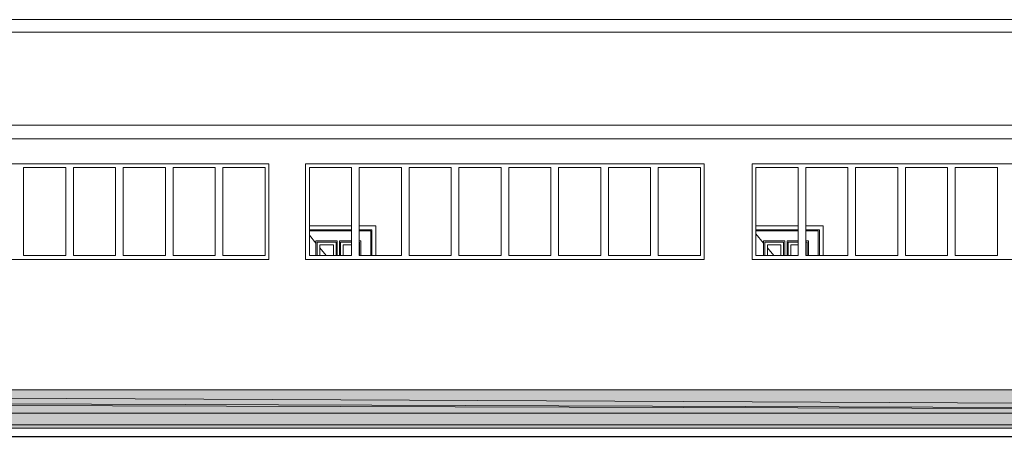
# Model space of a CAD drawing. Header units: millimetres. Extents: x 0 to 650, y -1 to 707.
# Tile 89 of 131: x 324 to 452, y 521 to 576. Entities that reach past the tile are written whole.
import ezdxf
from ezdxf.xclip import XClip

# ---------------------------------------------------------------- set-up
doc = ezdxf.new("R2010")
doc.units = ezdxf.units.MM
doc.header["$MEASUREMENT"] = 0
doc.header["$XCLIPFRAME"] = 0
doc.linetypes.add('Wipeout_Contour', pattern=[1000, 0, -1000])
for name, color, linetype in [('Cobertura.ARQ', 7, 'Continuous'), ('Desenho 2D - Geral', 7, 'Continuous'), ('Desenho 2D - Geral.2D', 7, 'Continuous'), ('Laje.ARQ', 7, 'Continuous'), ('Parede.ARQ', 7, 'Continuous')]:
    doc.layers.add(name, color=color, linetype=linetype)

# ---------------------------------------------------------------- blocks, each defined once
blk = doc.blocks.new('Desenho_4_4', base_point=(356.36, 527.99))
at = {"color": 254, "linetype": 'Wipeout_Contour', "lineweight": 0, "ltscale": 2695.39371}
blk.add_wipeout([(122.97, 560.75), (530.93, 560.75), (530.93, 562.53), (122.97, 562.53)], dxfattribs=at).dxf.layer = 'Cobertura.ARQ'
at = {"color": 254, "linetype": 'Wipeout_Contour', "lineweight": 0, "ltscale": 2600.606665}
blk.add_wipeout([(148.34, 522.99), (148.34, 521.84), (548.36, 521.84), (548.36, 522.99)], dxfattribs=at).dxf.layer = 'Laje.ARQ'
at = {"color": 254, "linetype": 'Wipeout_Contour', "lineweight": 0, "ltscale": 2783.404643}
blk.add_wipeout([(198.72, 576.29), (198.72, 574.67), (530.93, 574.67), (530.93, 576.29)], dxfattribs=at).dxf.layer = 'Parede.ARQ'
at = {"color": 254, "linetype": 'Wipeout_Contour', "lineweight": 0, "ltscale": 2625.215926}
blk.add_wipeout([(355.93, 556.99), (355.93, 545.49), (356.43, 545.49), (356.43, 556.99)], dxfattribs=at).dxf.layer = 'Parede.ARQ'
at = {"color": 254, "linetype": 'Wipeout_Contour', "lineweight": 0, "ltscale": 2636.719831}
blk.add_wipeout([(361.7, 556.99), (361.2, 556.99), (361.2, 545.49), (361.7, 545.49)], dxfattribs=at).dxf.layer = 'Parede.ARQ'
at = {"color": 254, "linetype": 'Wipeout_Contour', "lineweight": 0, "ltscale": 2755.073411}
blk.add_wipeout([(412.7, 545.49), (413.2, 545.49), (413.2, 556.99), (412.7, 556.99)], dxfattribs=at).dxf.layer = 'Parede.ARQ'
at = {"color": 254, "linetype": 'Wipeout_Contour', "lineweight": 0, "ltscale": 2771.293742}
blk.add_wipeout([(419.93, 556.99), (419.43, 556.99), (419.43, 545.49), (419.93, 545.49)], dxfattribs=at).dxf.layer = 'Parede.ARQ'
at = {"layer": 'Cobertura.ARQ', "color": 7, "linetype": 'Continuous', "lineweight": 0}
blk.add_line((122.97, 560.75), (530.93, 560.75), dxfattribs=at)
at = {"layer": 'Laje.ARQ', "color": 83, "linetype": 'Continuous', "lineweight": 0}
blk.add_line((148.34, 521.84), (548.36, 521.84), dxfattribs=at)
at = {"layer": 'Parede.ARQ', "color": 8, "linetype": 'Continuous', "lineweight": 0}
blk.add_line((198.72, 576.29), (530.93, 576.29), dxfattribs=at)
at = {"color": 254, "linetype": 'Wipeout_Contour', "lineweight": 0, "ltscale": 2719.154818}
blk.add_wipeout([(530.93, 574.67), (122.97, 574.67), (122.97, 562.53), (530.93, 562.53)], dxfattribs=at).dxf.layer = 'Cobertura.ARQ'
at = {"color": 254, "linetype": 'Wipeout_Contour', "lineweight": 0, "ltscale": 2617.352639}
blk.add_wipeout([(144.41, 527.99), (144.41, 522.99), (554.36, 522.99), (554.36, 527.99)], dxfattribs=at).dxf.layer = 'Laje.ARQ'
at = {"color": 254, "linetype": 'Wipeout_Contour', "lineweight": 0, "ltscale": 12950.002878}
blk.add_wipeout([(304.93, 556.99), (310.43, 556.99), (311.43, 556.99), (316.93, 556.99), (317.93, 556.99), (323.43, 556.99), (324.43, 556.99), (329.93, 556.99), (330.93, 556.99), (336.43, 556.99), (337.43, 556.99), (342.93, 556.99), (343.93, 556.99), (349.43, 556.99), (350.43, 556.99), (355.93, 556.99), (356.43, 556.99), (356.43, 557.49), (304.43, 557.49), (304.43, 556.99)], dxfattribs=at).dxf.layer = 'Parede.ARQ'
at = {"color": 254, "linetype": 'Wipeout_Contour', "lineweight": 0, "ltscale": 13564.324208}
blk.add_wipeout([(412.7, 556.99), (413.2, 556.99), (413.2, 557.49), (361.2, 557.49), (361.2, 556.99), (361.7, 556.99), (367.2, 556.99), (368.2, 556.99), (373.7, 556.99), (374.7, 556.99), (380.2, 556.99), (381.2, 556.99), (386.7, 556.99), (387.7, 556.99), (393.2, 556.99), (394.2, 556.99), (399.7, 556.99), (400.7, 556.99), (406.2, 556.99), (407.2, 556.99)], dxfattribs=at).dxf.layer = 'Parede.ARQ'
at = {"color": 254, "linetype": 'Wipeout_Contour', "lineweight": 0, "ltscale": 14260.996781}
blk.add_wipeout([(419.43, 556.99), (419.93, 556.99), (425.43, 556.99), (426.43, 556.99), (431.93, 556.99), (432.93, 556.99), (438.43, 556.99), (439.43, 556.99), (444.93, 556.99), (445.93, 556.99), (451.43, 556.99), (452.43, 556.99), (457.93, 556.99), (458.93, 556.99), (464.43, 556.99), (465.43, 556.99), (470.93, 556.99), (471.43, 556.99), (471.43, 557.49), (419.43, 557.49)], dxfattribs=at).dxf.layer = 'Parede.ARQ'
at = {"color": 254, "linetype": 'Wipeout_Contour', "lineweight": 0, "ltscale": 12764.75507}
blk.add_wipeout([(310.43, 545.49), (304.93, 545.49), (304.43, 545.49), (304.43, 544.99), (356.43, 544.99), (356.43, 545.49), (355.93, 545.49), (350.43, 545.49), (349.43, 545.49), (343.93, 545.49), (342.93, 545.49), (337.43, 545.49), (336.43, 545.49), (330.93, 545.49), (329.93, 545.49), (324.43, 545.49), (323.43, 545.49), (317.93, 545.49), (316.93, 545.49), (311.43, 545.49)], dxfattribs=at).dxf.layer = 'Parede.ARQ'
at = {"color": 254, "linetype": 'Wipeout_Contour', "lineweight": 0, "ltscale": 13387.574405}
blk.add_wipeout([(407.2, 545.49), (406.2, 545.49), (400.7, 545.49), (399.7, 545.49), (394.2, 545.49), (393.2, 545.49), (387.7, 545.49), (386.7, 545.49), (381.2, 545.49), (380.2, 545.49), (374.7, 545.49), (373.7, 545.49), (368.2, 545.49), (367.2, 545.49), (361.7, 545.49), (361.2, 545.49), (361.2, 544.99), (413.2, 544.99), (413.2, 545.49), (412.7, 545.49)], dxfattribs=at).dxf.layer = 'Parede.ARQ'
at = {"color": 254, "linetype": 'Wipeout_Contour', "lineweight": 0, "ltscale": 14092.98377}
blk.add_wipeout([(419.43, 544.99), (471.43, 544.99), (471.43, 545.49), (470.93, 545.49), (465.43, 545.49), (464.43, 545.49), (458.93, 545.49), (457.93, 545.49), (452.43, 545.49), (451.43, 545.49), (445.93, 545.49), (444.93, 545.49), (439.43, 545.49), (438.43, 545.49), (432.93, 545.49), (431.93, 545.49), (426.43, 545.49), (425.43, 545.49), (419.93, 545.49), (419.43, 545.49)], dxfattribs=at).dxf.layer = 'Parede.ARQ'
at = {"layer": 'Desenho 2D - Geral', "linetype": 'Continuous', "lineweight": 0}
h = blk.add_hatch(dxfattribs=at)
h.set_pattern_fill('Madeira_2_0004', color=83, style=0, pattern_type=2)
h.set_pattern_definition([(0, (356.3551, 527.9878), (0, 1.52), [])])
h.paths.add_polyline_path([(554.36, 525.25), (112.58, 526.53), (112.58, 520.6), (554.36, 520.6)])
at = {"layer": 'Laje.ARQ', "linetype": 'Continuous', "lineweight": 0}
h = blk.add_hatch(dxfattribs=at)
h.set_pattern_fill('Concreto_Celular_0004', color=83, style=0, pattern_type=2)
h.set_pattern_definition([(0, (356.355, 527.988), (0, 7.79423), [0.4875, -4.0125]), (0, (358.605, 531.885), (0, 7.79423), [0.4875, -4.0125]), (60, (356.355, 527.988), (-6.75, 3.8971), [0.4875, -4.0125]), (60, (360.855, 527.988), (-6.75, 3.89711), [0.4875, -4.0125]), (120, (356.843, 527.988), (6.75, 3.89711), [0.4875, -4.0125]), (120, (361.343, 527.988), (6.75, 3.89711), [0.4875, -4.0125]), (0, (356.3551, 528.7378), (0, 1.5), [0, -1.5, 0, -2.25]), (45, (357.1051, 528.7378), (-1.06066, 1.06066), [0, -1.125, 0, -1.875])])
h.paths.add_polyline_path([(144.41, 527.99), (144.41, 522.99), (554.36, 522.99), (554.36, 527.99)])
at = {"layer": 'Cobertura.ARQ', "color": 7, "linetype": 'Continuous', "lineweight": 0}
for p, q in [((530.93, 574.67), (122.97, 574.67)), ((122.97, 562.53), (530.93, 562.53))]:
    blk.add_line(p, q, dxfattribs=at)
at = {"layer": 'Desenho 2D - Geral', "color": 9, "linetype": 'Continuous', "lineweight": 0}
blk.add_line((112.58, 526.53), (554.36, 525.25), dxfattribs=at)
at = {"layer": 'Desenho 2D - Geral.2D', "color": 7, "linetype": 'Continuous', "lineweight": 0}
for p, q in [((112.58, 527.99), (554.36, 527.99)), ((112.58, 527.99), (554.36, 527.99)), ((112.58, 527.92), (554.36, 525.76)), ((112.58, 526.93), (554.36, 525.28))]:
    blk.add_line(p, q, dxfattribs=at)
at = {"layer": 'Laje.ARQ', "color": 7, "linetype": 'Continuous', "lineweight": 0}
for p, q in [((554.36, 527.99), (144.41, 527.99)), ((554.36, 522.99), (144.41, 522.99))]:
    blk.add_line(p, q, dxfattribs=at)
at = {"color": 254, "linetype": 'Wipeout_Contour', "lineweight": 0, "ltscale": 2557.499518}
blk.add_wipeout([(323.43, 545.49), (324.43, 545.49), (324.43, 556.99), (323.43, 556.99)], dxfattribs=at).dxf.layer = 'Parede.ARQ'
at = {"color": 254, "linetype": 'Wipeout_Contour', "lineweight": 0, "ltscale": 2570.77049}
blk.add_wipeout([(329.93, 545.49), (330.93, 545.49), (330.93, 556.99), (329.93, 556.99)], dxfattribs=at).dxf.layer = 'Parede.ARQ'
at = {"color": 254, "linetype": 'Wipeout_Contour', "lineweight": 0, "ltscale": 2584.234907}
blk.add_wipeout([(336.43, 545.49), (337.43, 545.49), (337.43, 556.99), (336.43, 556.99)], dxfattribs=at).dxf.layer = 'Parede.ARQ'
at = {"color": 254, "linetype": 'Wipeout_Contour', "lineweight": 0, "ltscale": 2597.88976}
blk.add_wipeout([(342.93, 545.49), (343.93, 545.49), (343.93, 556.99), (342.93, 556.99)], dxfattribs=at).dxf.layer = 'Parede.ARQ'
at = {"color": 254, "linetype": 'Wipeout_Contour', "lineweight": 0, "ltscale": 2611.732063}
blk.add_wipeout([(349.43, 545.49), (350.43, 545.49), (350.43, 556.99), (349.43, 556.99)], dxfattribs=at).dxf.layer = 'Parede.ARQ'
at = {"color": 254, "linetype": 'Wipeout_Contour', "lineweight": 0, "ltscale": 2650.511394}
blk.add_wipeout([(368.2, 545.49), (368.2, 556.99), (367.2, 556.99), (367.2, 545.49)], dxfattribs=at).dxf.layer = 'Parede.ARQ'
at = {"color": 254, "linetype": 'Wipeout_Contour', "lineweight": 0, "ltscale": 2665.027641}
blk.add_wipeout([(374.7, 545.49), (374.7, 556.99), (373.7, 556.99), (373.7, 545.49)], dxfattribs=at).dxf.layer = 'Parede.ARQ'
at = {"color": 254, "linetype": 'Wipeout_Contour', "lineweight": 0, "ltscale": 2679.717522}
blk.add_wipeout([(381.2, 545.49), (381.2, 556.99), (380.2, 556.99), (380.2, 545.49)], dxfattribs=at).dxf.layer = 'Parede.ARQ'
at = {"color": 254, "linetype": 'Wipeout_Contour', "lineweight": 0, "ltscale": 2694.578198}
blk.add_wipeout([(387.7, 545.49), (387.7, 556.99), (386.7, 556.99), (386.7, 545.49)], dxfattribs=at).dxf.layer = 'Parede.ARQ'
at = {"color": 254, "linetype": 'Wipeout_Contour', "lineweight": 0, "ltscale": 2709.606859}
blk.add_wipeout([(394.2, 545.49), (394.2, 556.99), (393.2, 556.99), (393.2, 545.49)], dxfattribs=at).dxf.layer = 'Parede.ARQ'
at = {"color": 254, "linetype": 'Wipeout_Contour', "lineweight": 0, "ltscale": 2724.800723}
blk.add_wipeout([(400.7, 545.49), (400.7, 556.99), (399.7, 556.99), (399.7, 545.49)], dxfattribs=at).dxf.layer = 'Parede.ARQ'
at = {"color": 254, "linetype": 'Wipeout_Contour', "lineweight": 0, "ltscale": 2740.157044}
blk.add_wipeout([(407.2, 545.49), (407.2, 556.99), (406.2, 556.99), (406.2, 545.49)], dxfattribs=at).dxf.layer = 'Parede.ARQ'
at = {"color": 254, "linetype": 'Wipeout_Contour', "lineweight": 0, "ltscale": 2786.509196}
blk.add_wipeout([(426.43, 545.49), (426.43, 556.99), (425.43, 556.99), (425.43, 545.49)], dxfattribs=at).dxf.layer = 'Parede.ARQ'
at = {"color": 254, "linetype": 'Wipeout_Contour', "lineweight": 0, "ltscale": 2802.482218}
blk.add_wipeout([(432.93, 545.49), (432.93, 556.99), (431.93, 556.99), (431.93, 545.49)], dxfattribs=at).dxf.layer = 'Parede.ARQ'
at = {"color": 254, "linetype": 'Wipeout_Contour', "lineweight": 0, "ltscale": 2818.604557}
blk.add_wipeout([(439.43, 545.49), (439.43, 556.99), (438.43, 556.99), (438.43, 545.49)], dxfattribs=at).dxf.layer = 'Parede.ARQ'
at = {"color": 254, "linetype": 'Wipeout_Contour', "lineweight": 0, "ltscale": 2834.873666}
blk.add_wipeout([(445.93, 545.49), (445.93, 556.99), (444.93, 556.99), (444.93, 545.49)], dxfattribs=at).dxf.layer = 'Parede.ARQ'
at = {"color": 254, "linetype": 'Wipeout_Contour', "lineweight": 0, "ltscale": 2851.287031}
blk.add_wipeout([(452.43, 545.49), (452.43, 556.99), (451.43, 556.99), (451.43, 545.49)], dxfattribs=at).dxf.layer = 'Parede.ARQ'
at = {"color": 254, "linetype": 'Wipeout_Contour', "lineweight": 0, "ltscale": 2564.124424}
blk.add_wipeout([(329.93, 545.49), (329.93, 556.99), (324.43, 556.99), (324.43, 545.49)], dxfattribs=at).dxf.layer = 'Parede.ARQ'
at = {"color": 254, "linetype": 'Wipeout_Contour', "lineweight": 0, "ltscale": 2577.492222}
blk.add_wipeout([(336.43, 545.49), (336.43, 556.99), (330.93, 556.99), (330.93, 545.49)], dxfattribs=at).dxf.layer = 'Parede.ARQ'
at = {"color": 254, "linetype": 'Wipeout_Contour', "lineweight": 0, "ltscale": 2591.051962}
blk.add_wipeout([(342.93, 545.49), (342.93, 556.99), (337.43, 556.99), (337.43, 545.49)], dxfattribs=at).dxf.layer = 'Parede.ARQ'
at = {"color": 254, "linetype": 'Wipeout_Contour', "lineweight": 0, "ltscale": 2604.800645}
blk.add_wipeout([(349.43, 545.49), (349.43, 556.99), (343.93, 556.99), (343.93, 545.49)], dxfattribs=at).dxf.layer = 'Parede.ARQ'
at = {"color": 254, "linetype": 'Wipeout_Contour', "lineweight": 0, "ltscale": 2618.735295}
blk.add_wipeout([(355.93, 545.49), (355.93, 556.99), (350.43, 556.99), (350.43, 545.49)], dxfattribs=at).dxf.layer = 'Parede.ARQ'
at = {"color": 254, "linetype": 'Wipeout_Contour', "lineweight": 0, "ltscale": 2643.331545}
blk.add_wipeout([(361.7, 545.49), (367.2, 545.49), (367.2, 556.99), (361.7, 556.99)], dxfattribs=at).dxf.layer = 'Parede.ARQ'
at = {"color": 254, "linetype": 'Wipeout_Contour', "lineweight": 0, "ltscale": 2657.759647}
blk.add_wipeout([(368.2, 545.49), (373.7, 545.49), (373.7, 556.99), (368.2, 556.99)], dxfattribs=at).dxf.layer = 'Parede.ARQ'
at = {"color": 254, "linetype": 'Wipeout_Contour', "lineweight": 0, "ltscale": 2672.362818}
blk.add_wipeout([(374.7, 545.49), (380.2, 545.49), (380.2, 556.99), (374.7, 556.99)], dxfattribs=at).dxf.layer = 'Parede.ARQ'
at = {"color": 254, "linetype": 'Wipeout_Contour', "lineweight": 0, "ltscale": 2687.138204}
blk.add_wipeout([(381.2, 545.49), (386.7, 545.49), (386.7, 556.99), (381.2, 556.99)], dxfattribs=at).dxf.layer = 'Parede.ARQ'
at = {"color": 254, "linetype": 'Wipeout_Contour', "lineweight": 0, "ltscale": 2702.082979}
blk.add_wipeout([(387.7, 545.49), (393.2, 545.49), (393.2, 556.99), (387.7, 556.99)], dxfattribs=at).dxf.layer = 'Parede.ARQ'
at = {"color": 254, "linetype": 'Wipeout_Contour', "lineweight": 0, "ltscale": 2717.194349}
blk.add_wipeout([(394.2, 545.49), (399.7, 545.49), (399.7, 556.99), (394.2, 556.99)], dxfattribs=at).dxf.layer = 'Parede.ARQ'
at = {"color": 254, "linetype": 'Wipeout_Contour', "lineweight": 0, "ltscale": 2732.469548}
blk.add_wipeout([(400.7, 545.49), (406.2, 545.49), (406.2, 556.99), (400.7, 556.99)], dxfattribs=at).dxf.layer = 'Parede.ARQ'
at = {"color": 254, "linetype": 'Wipeout_Contour', "lineweight": 0, "ltscale": 2747.905845}
blk.add_wipeout([(407.2, 545.49), (412.7, 545.49), (412.7, 556.99), (407.2, 556.99)], dxfattribs=at).dxf.layer = 'Parede.ARQ'
at = {"color": 254, "linetype": 'Wipeout_Contour', "lineweight": 0, "ltscale": 2778.589614}
blk.add_wipeout([(419.93, 545.49), (425.43, 545.49), (425.43, 556.99), (419.93, 556.99)], dxfattribs=at).dxf.layer = 'Parede.ARQ'
at = {"color": 254, "linetype": 'Wipeout_Contour', "lineweight": 0, "ltscale": 2794.486792}
blk.add_wipeout([(426.43, 545.49), (431.93, 545.49), (431.93, 556.99), (426.43, 556.99)], dxfattribs=at).dxf.layer = 'Parede.ARQ'
at = {"color": 254, "linetype": 'Wipeout_Contour', "lineweight": 0, "ltscale": 2810.534578}
blk.add_wipeout([(432.93, 545.49), (438.43, 545.49), (438.43, 556.99), (432.93, 556.99)], dxfattribs=at).dxf.layer = 'Parede.ARQ'
at = {"color": 254, "linetype": 'Wipeout_Contour', "lineweight": 0, "ltscale": 2826.730407}
blk.add_wipeout([(439.43, 545.49), (444.93, 545.49), (444.93, 556.99), (439.43, 556.99)], dxfattribs=at).dxf.layer = 'Parede.ARQ'
at = {"color": 254, "linetype": 'Wipeout_Contour', "lineweight": 0, "ltscale": 2843.071748}
blk.add_wipeout([(445.93, 545.49), (451.43, 545.49), (451.43, 556.99), (445.93, 556.99)], dxfattribs=at).dxf.layer = 'Parede.ARQ'
at = {"layer": 'Parede.ARQ', "color": 8, "linetype": 'Continuous', "lineweight": 0}
for p, q in [((304.43, 557.49), (356.43, 557.49)), ((356.43, 557.49), (356.43, 544.99)), ((361.2, 544.99), (361.2, 557.49)), ((361.2, 557.49), (413.2, 557.49)), ((413.2, 557.49), (413.2, 544.99)), ((419.43, 544.99), (419.43, 557.49)), ((419.43, 557.49), (471.43, 557.49)), ((356.43, 544.99), (304.43, 544.99)), ((413.2, 544.99), (361.2, 544.99)), ((471.43, 544.99), (419.43, 544.99))]:
    blk.add_line(p, q, dxfattribs=at)
at = {"layer": 'Parede.ARQ', "color": 7, "linetype": 'Continuous', "lineweight": 0}
for p, q in [((324.43, 556.99), (324.43, 545.49)), ((329.93, 556.99), (324.43, 556.99)), ((329.93, 545.49), (329.93, 556.99)), ((330.93, 556.99), (330.93, 545.49)), ((336.43, 556.99), (330.93, 556.99)), ((336.43, 545.49), (336.43, 556.99)), ((337.43, 556.99), (337.43, 545.49)), ((342.93, 556.99), (337.43, 556.99)), ((342.93, 545.49), (342.93, 556.99)), ((343.93, 556.99), (343.93, 545.49)), ((349.43, 556.99), (343.93, 556.99)), ((349.43, 545.49), (349.43, 556.99)), ((350.43, 556.99), (350.43, 545.49)), ((355.93, 556.99), (350.43, 556.99)), ((355.93, 545.49), (355.93, 556.99)), ((361.7, 545.49), (361.7, 556.99)), ((361.7, 556.99), (367.2, 556.99)), ((367.2, 556.99), (367.2, 545.49)), ((368.2, 545.49), (368.2, 556.99)), ((368.2, 556.99), (373.7, 556.99)), ((373.7, 556.99), (373.7, 545.49)), ((374.7, 545.49), (374.7, 556.99)), ((374.7, 556.99), (380.2, 556.99)), ((380.2, 556.99), (380.2, 545.49)), ((381.2, 545.49), (381.2, 556.99)), ((381.2, 556.99), (386.7, 556.99)), ((386.7, 556.99), (386.7, 545.49)), ((387.7, 545.49), (387.7, 556.99)), ((387.7, 556.99), (393.2, 556.99)), ((393.2, 556.99), (393.2, 545.49)), ((394.2, 545.49), (394.2, 556.99)), ((394.2, 556.99), (399.7, 556.99)), ((399.7, 556.99), (399.7, 545.49)), ((400.7, 545.49), (400.7, 556.99)), ((400.7, 556.99), (406.2, 556.99)), ((406.2, 556.99), (406.2, 545.49)), ((407.2, 545.49), (407.2, 556.99)), ((407.2, 556.99), (412.7, 556.99)), ((412.7, 556.99), (412.7, 545.49)), ((419.93, 545.49), (419.93, 556.99)), ((419.93, 556.99), (425.43, 556.99)), ((425.43, 556.99), (425.43, 545.49)), ((426.43, 545.49), (426.43, 556.99)), ((426.43, 556.99), (431.93, 556.99)), ((431.93, 556.99), (431.93, 545.49)), ((432.93, 545.49), (432.93, 556.99)), ((432.93, 556.99), (438.43, 556.99)), ((438.43, 556.99), (438.43, 545.49)), ((439.43, 545.49), (439.43, 556.99)), ((439.43, 556.99), (444.93, 556.99)), ((444.93, 556.99), (444.93, 545.49)), ((445.93, 545.49), (445.93, 556.99)), ((445.93, 556.99), (451.43, 556.99)), ((451.43, 556.99), (451.43, 545.49)), ((361.7, 549.36), (367.2, 549.36)), ((367.2, 548.86), (361.7, 548.86)), ((367.2, 548.71), (361.7, 548.71)), ((368.2, 549.36), (370.35, 549.36)), ((369.85, 548.86), (368.2, 548.86)), ((369.7, 548.71), (368.2, 548.71)), ((369.7, 545.49), (369.7, 548.71)), ((369.85, 545.49), (369.85, 548.86)), ((370.35, 549.36), (370.35, 545.49)), ((419.93, 549.36), (425.43, 549.36)), ((425.43, 548.86), (419.93, 548.86)), ((425.43, 548.71), (419.93, 548.71)), ((419.93, 548.34), (420.93, 547.11)), ((426.43, 549.36), (428.72, 549.36)), ((428.22, 548.86), (426.43, 548.86)), ((428.07, 548.71), (426.43, 548.71)), ((428.07, 545.49), (428.07, 548.71)), ((428.22, 545.49), (428.22, 548.86)), ((428.72, 549.36), (428.72, 545.49)), ((361.7, 548.17), (362.56, 547.11)), ((365.33, 547.41), (362.56, 547.41)), ((362.56, 547.41), (362.56, 545.49)), ((362.71, 545.49), (362.71, 547.26)), ((362.71, 547.26), (365.18, 547.26)), ((365.18, 547.26), (365.18, 545.49)), ((365.33, 545.49), (365.33, 547.41)), ((367.2, 547.41), (365.63, 547.41)), ((365.63, 547.41), (365.63, 545.49)), ((365.78, 545.49), (365.78, 547.26)), ((365.78, 547.26), (367.2, 547.26)), ((368.4, 547.41), (368.2, 547.41)), ((368.2, 547.26), (368.25, 547.26)), ((368.25, 547.26), (368.25, 545.49)), ((368.4, 545.49), (368.4, 547.41)), ((423.7, 547.41), (420.93, 547.41)), ((420.93, 547.41), (420.93, 545.49)), ((421.08, 545.49), (421.08, 547.26)), ((421.08, 547.26), (423.55, 547.26)), ((423.55, 547.26), (423.55, 545.49)), ((423.7, 545.49), (423.7, 547.41)), ((425.43, 547.41), (424, 547.41)), ((424, 547.41), (424, 545.49)), ((424.15, 545.49), (424.15, 547.26)), ((424.15, 547.26), (425.43, 547.26)), ((426.77, 547.41), (426.43, 547.41)), ((426.43, 547.26), (426.62, 547.26)), ((426.62, 547.26), (426.62, 545.49)), ((426.77, 545.49), (426.77, 547.41)), ((363.06, 545.49), (363.06, 546.91)), ((363.06, 546.91), (364.83, 546.91)), ((363.06, 546.5), (363.88, 545.49)), ((364.83, 546.91), (364.83, 545.49)), ((366.13, 545.49), (366.13, 546.91)), ((366.13, 546.91), (367.2, 546.91)), ((421.43, 545.49), (421.43, 546.91)), ((421.43, 546.91), (423.2, 546.91)), ((421.43, 546.5), (422.26, 545.49)), ((423.2, 546.91), (423.2, 545.49)), ((424.5, 545.49), (424.5, 546.91)), ((424.5, 546.91), (425.43, 546.91)), ((324.43, 545.49), (329.93, 545.49)), ((330.93, 545.49), (336.43, 545.49)), ((337.43, 545.49), (342.93, 545.49)), ((343.93, 545.49), (349.43, 545.49)), ((350.43, 545.49), (355.93, 545.49)), ((367.2, 545.49), (361.7, 545.49)), ((373.7, 545.49), (368.2, 545.49)), ((380.2, 545.49), (374.7, 545.49)), ((386.7, 545.49), (381.2, 545.49)), ((393.2, 545.49), (387.7, 545.49)), ((399.7, 545.49), (394.2, 545.49)), ((406.2, 545.49), (400.7, 545.49)), ((412.7, 545.49), (407.2, 545.49)), ((425.43, 545.49), (419.93, 545.49)), ((431.93, 545.49), (426.43, 545.49)), ((438.43, 545.49), (432.93, 545.49)), ((444.93, 545.49), (439.43, 545.49)), ((451.43, 545.49), (445.93, 545.49))]:
    blk.add_line(p, q, dxfattribs=at)

msp = doc.modelspace()

# ---------------------------------------------------------------- block references
at = {"color": 7, "linetype": 'Continuous', "lineweight": 0}
ref = msp.add_blockref('Desenho_4_4', (356.36, 527.99), dxfattribs=at)
XClip(ref).set_block_clipping_path([(112.5776517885, 520.6048288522), (554.3649823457, 599.2831718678)])

doc.saveas('drawing.dxf')
